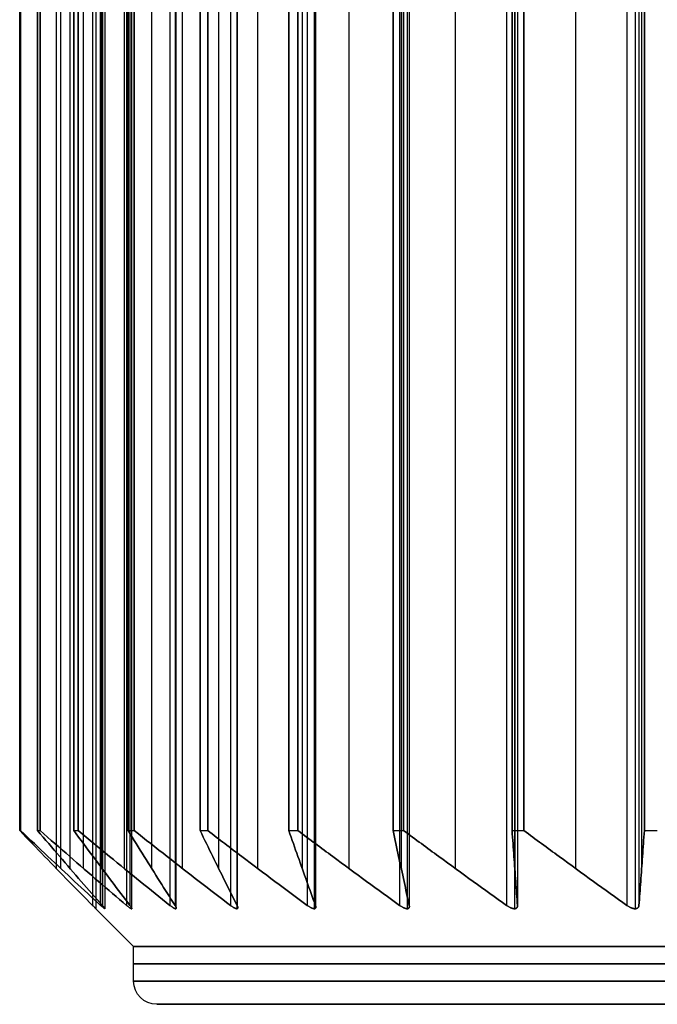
# Model space of a CAD drawing. Header units: centimetres. Extents: x -11.4 to 11.4, y -26.1 to 0.
# Tile 243 of 256: x 0.877 to 1.427, y -11 to -10.15. Entities that reach past the tile are written whole.
import ezdxf

# ---------------------------------------------------------------- set-up
doc = ezdxf.new("R2010")
doc.units = ezdxf.units.CM
doc.layers.add('Default', color=7, linetype='Continuous', true_color=0x000000)

msp = doc.modelspace()

# ---------------------------------------------------------------- linework, layer by layer
at = {"layer": 'Default'}
for p, q in [((0.94252, -9.31248), (0.94252, -10.91752)), ((0.95023, -9.31248, 0.14712), (0.95023, -10.91752, 0.14712)), ((0.95023, -9.31248, -0.14712), (0.95023, -10.91752, -0.14712)), ((0.97328, -9.31248, 0.29263), (0.97328, -10.91752, 0.29263)), ((0.97328, -9.31248, -0.29263), (0.97328, -10.91752, -0.29263)), ((1.01141, -9.31248, 0.43494), (1.01141, -10.91752, 0.43494)), ((1.01141, -9.31248, -0.43494), (1.01141, -10.91752, -0.43494)), ((1.0642, -9.31248, 0.57247), (1.0642, -10.91752, 0.57247)), ((1.0642, -9.31248, -0.57247), (1.0642, -10.91752, -0.57247)), ((1.13109, -9.31248, 0.70374), (1.13109, -10.91752, 0.70374)), ((1.13109, -9.31248, -0.70374), (1.13109, -10.91752, -0.70374)), ((1.21132, -9.31248, 0.8273), (1.21132, -10.91752, 0.8273)), ((1.21132, -9.31248, -0.8273), (1.21132, -10.91752, -0.8273)), ((1.30404, -9.31248, 0.94179), (1.30404, -10.91752, 0.94179)), ((1.30404, -9.31248, -0.94179), (1.30404, -10.91752, -0.94179)), ((1.40821, -9.31248, 1.04596), (1.40821, -10.91752, 1.04596)), ((1.40821, -9.31248, -1.04596), (1.40821, -10.91752, -1.04596)), ((0.90813, -9.34739, -0.03854), (0.90813, -10.88261, -0.03854)), ((0.90813, -9.34739, 0.03854), (0.90813, -10.88261, 0.03854)), ((0.912, -9.34739, -0.11239), (0.912, -10.88261, -0.11239)), ((0.912, -9.34739, 0.11239), (0.912, -10.88261, 0.11239)), ((0.92005, -9.34739, 0.18904), (0.92005, -10.88261, 0.18904)), ((0.92005, -9.34739, -0.18904), (0.92005, -10.88261, -0.18904)), ((0.93162, -9.34739, 0.26209), (0.93162, -10.88261, 0.26209)), ((0.93162, -9.34739, -0.26209), (0.93162, -10.88261, -0.26209)), ((0.94765, -9.34739, 0.33748), (0.94765, -10.88261, 0.33748)), ((0.94765, -9.34739, -0.33748), (0.94765, -10.88261, -0.33748)), ((0.96679, -9.34739, 0.40891), (0.96679, -10.88261, 0.40891)), ((0.96679, -9.34739, -0.40891), (0.96679, -10.88261, -0.40891)), ((0.9906, -9.34739, 0.48221), (0.9906, -10.88261, 0.48221)), ((0.9906, -9.34739, -0.48221), (0.9906, -10.88261, -0.48221)), ((1.01711, -9.34739, 0.55126), (1.01711, -10.88261, 0.55126)), ((1.01711, -9.34739, -0.55126), (1.01711, -10.88261, -0.55126)), ((1.04846, -9.34739, 0.62167), (1.04846, -10.88261, 0.62167)), ((1.04846, -9.34739, -0.62167), (1.04846, -10.88261, -0.62167)), ((1.08203, -9.34739, 0.68756), (1.08203, -10.88261, 0.68756)), ((1.08203, -9.34739, -0.68756), (1.08203, -10.88261, -0.68756)), ((1.12057, -9.34739, 0.75431), (1.12057, -10.88261, 0.75431)), ((1.12057, -9.34739, -0.75431), (1.12057, -10.88261, -0.75431)), ((1.16085, -9.34739, 0.81634), (1.16085, -10.88261, 0.81634)), ((1.16085, -9.34739, -0.81634), (1.16085, -10.88261, -0.81634)), ((1.20615, -9.34739, 0.87869), (1.20615, -10.88261, 0.87869)), ((1.20615, -9.34739, -0.87869), (1.20615, -10.88261, -0.87869)), ((1.25269, -9.34739, 0.93616), (1.25269, -10.88261, 0.93616)), ((1.25269, -9.34739, -0.93616), (1.25269, -10.88261, -0.93616)), ((1.30426, -9.34739, 0.99344), (1.30426, -10.88261, 0.99344)), ((1.30426, -9.34739, -0.99344), (1.30426, -10.88261, -0.99344)), ((1.35656, -9.34739, 1.04574), (1.35656, -10.88261, 1.04574)), ((1.35656, -9.34739, -1.04574), (1.35656, -10.88261, -1.04574)), ((1.41384, -9.34739, 1.09731), (1.41384, -10.88261, 1.09731)), ((1.41384, -9.34739, -1.09731), (1.41384, -10.88261, -1.09731)), ((0.975, -10.95), (0.94252, -10.91752)), ((0.975, -10.98), (0.975, -10.95)), ((3.705, -11), (0.995, -11))]:
    msp.add_line(p, q, dxfattribs=at)
at = {"layer": 'Default', "extrusion": (0, 1, 0)}
for centre, radius, start, end in [((-2.35, 0, -10.85), 1.475, 356.72014, 357.27986), ((-2.35, 0, -10.85), 1.475, 2.72014, 3.27986), ((-2.35, 0, -10.85), 1.475, 8.72014, 9.27986), ((-2.35, 0, -10.85), 1.475, 14.72014, 15.27986), ((-2.35, 0, -10.85), 1.475, 20.72014, 21.27986), ((-2.35, 0, -10.85), 1.475, 26.72014, 27.27986), ((-2.35, 0, -10.85), 1.475, 32.72014, 33.27986), ((-2.35, 0, -10.85), 1.475, 38.72014, 39.27986), ((-2.35, 0, -10.85), 1.475, 44.72014, 45.27986), ((-2.35, 0, -10.85), 1.475, 50.72014, 51.27986), ((-2.35, 0, -10.95), 1.375, 270, 90), ((-2.35, 0, -10.965), 1.375, 270, 90), ((-2.35, 0, -10.98), 1.375, 270, 90), ((-2.35, 0, -11), 1.355, 270, 90), ((-2.35, 0, -11), 1.355, 270, 90)]:
    msp.add_arc(centre, radius, start, end, dxfattribs=at)
at = {"layer": 'Default', "extrusion": (0, -1, 0)}
for start, end in [(188.72014, 189.27986), (194.72014, 195.27986), (200.72014, 201.27986), (206.72014, 207.27986), (212.72014, 213.27986), (218.72014, 219.27986), (224.72014, 225.27986), (230.72014, 231.27986)]:
    msp.add_arc((2.35, 0, 10.85), 1.475, start, end, dxfattribs=at)
at = {"layer": 'Default', "extrusion": (-0.007156, 0, -0.999974)}
msp.add_arc((-0.99494, -10.98, -0.01682), 0.02, 270, 0, dxfattribs=at)
at = {"layer": 'Default'}
for points, degree in [([(0.93959, -9.31543, -0.00707), (0.93959, -10.115, -0.00707), (0.93959, -10.91457, -0.00707)], 2), ([(0.93959, -9.31543, 0.00707), (0.93959, -10.115, 0.00707), (0.93959, -10.91457, 0.00707)], 2), ([(0.94658, -10.91457, -0.1404), (0.94658, -10.115, -0.1404), (0.94658, -9.31543, -0.1404)], 2), ([(0.94658, -9.31543, 0.1404), (0.94658, -10.115, 0.1404), (0.94658, -10.91457, 0.1404)], 2), ([(0.94806, -9.31543, 0.15446), (0.94806, -10.115, 0.15446), (0.94806, -10.91457, 0.15446)], 2), ([(0.94806, -9.31543, -0.15446), (0.94806, -10.115, -0.15446), (0.94806, -10.91457, -0.15446)], 2), ([(0.96894, -9.31543, 0.28632), (0.96894, -10.115, 0.28632), (0.96894, -10.91457, 0.28632)], 2), ([(0.96894, -9.31543, -0.28632), (0.96894, -10.115, -0.28632), (0.96894, -10.91457, -0.28632)], 2), ([(0.97188, -9.31543, 0.30016), (0.97188, -10.115, 0.30016), (0.97188, -10.91457, 0.30016)], 2), ([(0.97188, -9.31543, -0.30016), (0.97188, -10.115, -0.30016), (0.97188, -10.91457, -0.30016)], 2), ([(1.00644, -9.31543, 0.42912), (1.00644, -10.115, 0.42912), (1.00644, -10.91457, 0.42912)], 2), ([(1.00644, -9.31543, -0.42912), (1.00644, -10.115, -0.42912), (1.00644, -10.91457, -0.42912)], 2), ([(1.01081, -9.31543, 0.44257), (1.01081, -10.115, 0.44257), (1.01081, -10.91457, 0.44257)], 2), ([(1.01081, -9.31543, -0.44257), (1.01081, -10.115, -0.44257), (1.01081, -10.91457, -0.44257)], 2), ([(1.05865, -9.31543, 0.56721), (1.05865, -10.115, 0.56721), (1.05865, -10.91457, 0.56721)], 2), ([(1.05865, -9.31543, -0.56721), (1.05865, -10.115, -0.56721), (1.05865, -10.91457, -0.56721)], 2), ([(1.0644, -9.31543, 0.58012), (1.0644, -10.115, 0.58012), (1.0644, -10.91457, 0.58012)], 2), ([(1.0644, -9.31543, -0.58012), (1.0644, -10.115, -0.58012), (1.0644, -10.91457, -0.58012)], 2), ([(1.12501, -9.31543, 0.69908), (1.12501, -10.115, 0.69908), (1.12501, -10.91457, 0.69908)], 2), ([(1.12501, -9.31543, -0.69908), (1.12501, -10.115, -0.69908), (1.12501, -10.91457, -0.69908)], 2), ([(1.13209, -9.31543, 0.71133), (1.13209, -10.115, 0.71133), (1.13209, -10.91457, 0.71133)], 2), ([(1.13209, -9.31543, -0.71133), (1.13209, -10.115, -0.71133), (1.13209, -10.91457, -0.71133)], 2), ([(1.2048, -9.31543, 0.8233), (1.2048, -10.115, 0.8233), (1.2048, -10.91457, 0.8233)], 2), ([(1.2048, -9.31543, -0.8233), (1.2048, -10.115, -0.8233), (1.2048, -10.91457, -0.8233)], 2), ([(1.21311, -9.31543, 0.83474), (1.21311, -10.115, 0.83474), (1.21311, -10.91457, 0.83474)], 2), ([(1.21311, -9.31543, -0.83474), (1.21311, -10.115, -0.83474), (1.21311, -10.91457, -0.83474)], 2), ([(1.29713, -9.31543, 0.93849), (1.29713, -10.115, 0.93849), (1.29713, -10.91457, 0.93849)], 2), ([(1.29713, -9.31543, -0.93849), (1.29713, -10.115, -0.93849), (1.29713, -10.91457, -0.93849)], 2), ([(1.30659, -9.31543, 0.949), (1.30659, -10.115, 0.949), (1.30659, -10.91457, 0.949)], 2), ([(1.30659, -9.31543, -0.949), (1.30659, -10.115, -0.949), (1.30659, -10.91457, -0.949)], 2), ([(1.401, -9.31543, 1.04341), (1.401, -10.115, 1.04341), (1.401, -10.91457, 1.04341)], 2), ([(1.401, -9.31543, -1.04341), (1.401, -10.115, -1.04341), (1.401, -10.91457, -1.04341)], 2), ([(1.41151, -9.31543, 1.05287), (1.41151, -10.115, 1.05287), (1.41151, -10.91457, 1.05287)], 2), ([(1.41151, -9.31543, -1.05287), (1.41151, -10.115, -1.05287), (1.41151, -10.91457, -1.05287)], 2), ([(0.87666, -10.85, -0.07), (0.87666, -10.115, -0.07), (0.87666, -9.38, -0.07)], 2), ([(0.87666, -9.38, 0.07), (0.87666, -10.115, 0.07), (0.87666, -10.85, 0.07)], 2), ([(0.87742, -9.38, -0.08439), (0.87742, -10.115, -0.08439), (0.87742, -10.85, -0.08439)], 2), ([(0.87742, -10.85, 0.08439), (0.87742, -10.115, 0.08439), (0.87742, -9.38, 0.08439)], 2), ([(0.89205, -9.38, 0.22362), (0.89205, -10.115, 0.22362), (0.89205, -10.85, 0.22362)], 2), ([(0.89205, -10.85, -0.22362), (0.89205, -10.115, -0.22362), (0.89205, -9.38, -0.22362)], 2), ([(0.8943, -10.85, 0.23785), (0.8943, -10.115, 0.23785), (0.8943, -9.38, 0.23785)], 2), ([(0.8943, -9.38, -0.23785), (0.8943, -10.115, -0.23785), (0.8943, -10.85, -0.23785)], 2), ([(0.92341, -9.38, 0.37479), (0.92341, -10.115, 0.37479), (0.92341, -10.85, 0.37479)], 2), ([(0.92341, -10.85, -0.37479), (0.92341, -10.115, -0.37479), (0.92341, -9.38, -0.37479)], 2), ([(0.92714, -10.85, 0.38871), (0.92714, -10.115, 0.38871), (0.92714, -9.38, 0.38871)], 2), ([(0.92714, -9.38, -0.38871), (0.92714, -10.115, -0.38871), (0.92714, -10.85, -0.38871)], 2), ([(0.9704, -9.38, 0.52186), (0.9704, -10.115, 0.52186), (0.9704, -10.85, 0.52186)], 2), ([(0.9704, -10.85, -0.52186), (0.9704, -10.115, -0.52186), (0.9704, -9.38, -0.52186)], 2), ([(0.97557, -10.85, 0.53531), (0.97557, -10.115, 0.53531), (0.97557, -9.38, 0.53531)], 2), ([(0.97557, -9.38, -0.53531), (0.97557, -10.115, -0.53531), (0.97557, -10.85, -0.53531)], 2), ([(1.03251, -9.38, 0.66321), (1.03251, -10.115, 0.66321), (1.03251, -10.85, 0.66321)], 2), ([(1.03251, -10.85, -0.66321), (1.03251, -10.115, -0.66321), (1.03251, -9.38, -0.66321)], 2), ([(1.03905, -10.85, 0.67605), (1.03905, -10.115, 0.67605), (1.03905, -9.38, 0.67605)], 2), ([(1.03905, -9.38, -0.67605), (1.03905, -10.115, -0.67605), (1.03905, -10.85, -0.67605)], 2), ([(1.10905, -9.38, 0.79729), (1.10905, -10.115, 0.79729), (1.10905, -10.85, 0.79729)], 2), ([(1.10905, -10.85, -0.79729), (1.10905, -10.115, -0.79729), (1.10905, -9.38, -0.79729)], 2), ([(1.1169, -10.85, 0.80938), (1.1169, -10.115, 0.80938), (1.1169, -9.38, 0.80938)], 2), ([(1.1169, -9.38, -0.80938), (1.1169, -10.115, -0.80938), (1.1169, -10.85, -0.80938)], 2), ([(1.19919, -9.38, 0.92264), (1.19919, -10.115, 0.92264), (1.19919, -10.85, 0.92264)], 2), ([(1.19919, -10.85, -0.92264), (1.19919, -10.115, -0.92264), (1.19919, -9.38, -0.92264)], 2), ([(1.20826, -10.85, 0.93384), (1.20826, -10.115, 0.93384), (1.20826, -9.38, 0.93384)], 2), ([(1.20826, -9.38, -0.93384), (1.20826, -10.115, -0.93384), (1.20826, -10.85, -0.93384)], 2), ([(1.30194, -9.38, 1.03788), (1.30194, -10.115, 1.03788), (1.30194, -10.85, 1.03788)], 2), ([(1.30194, -10.85, -1.03788), (1.30194, -10.115, -1.03788), (1.30194, -9.38, -1.03788)], 2), ([(1.31212, -10.85, 1.04806), (1.31212, -10.115, 1.04806), (1.31212, -9.38, 1.04806)], 2), ([(1.31212, -9.38, -1.04806), (1.31212, -10.115, -1.04806), (1.31212, -10.85, -1.04806)], 2), ([(1.41616, -9.38, 1.14174), (1.41616, -10.115, 1.14174), (1.41616, -10.85, 1.14174)], 2), ([(1.41616, -10.85, -1.14174), (1.41616, -10.115, -1.14174), (1.41616, -9.38, -1.14174)], 2), ([(0.93959, -10.91457, -0.00707), (0.93288, -10.90783, -0.01378), (0.91927, -10.89405, -0.0274), (0.89829, -10.87253, -0.04837), (0.88393, -10.85761, -0.06273), (0.87666, -10.85, -0.07)], 3), ([(0.87666, -10.85, 0.07), (0.88393, -10.85761, 0.06273), (0.89829, -10.87253, 0.04837), (0.91927, -10.89405, 0.0274), (0.93288, -10.90783, 0.01378), (0.93959, -10.91457, 0.00707)], 3), ([(0.87742, -10.85, -0.08439), (0.88541, -10.85761, -0.09086), (0.90118, -10.87253, -0.10364), (0.92424, -10.89405, -0.12231), (0.9392, -10.90783, -0.13442), (0.94658, -10.91457, -0.1404)], 3), ([(0.94658, -10.91457, 0.1404), (0.9392, -10.90783, 0.13442), (0.92424, -10.89405, 0.12231), (0.90118, -10.87253, 0.10364), (0.88541, -10.85761, 0.09086), (0.87742, -10.85, 0.08439)], 3), ([(0.89205, -10.85, 0.22362), (0.89852, -10.85761, 0.21563), (0.9113, -10.87253, 0.19985), (0.92997, -10.89405, 0.1768), (0.94208, -10.90783, 0.16184), (0.94806, -10.91457, 0.15446)], 3), ([(0.94806, -10.91457, -0.15446), (0.94208, -10.90783, -0.16184), (0.92997, -10.89405, -0.1768), (0.9113, -10.87253, -0.19985), (0.89852, -10.85761, -0.21563), (0.89205, -10.85, -0.22362)], 3), ([(0.96894, -10.91457, 0.28632), (0.96098, -10.90783, 0.28115), (0.94484, -10.89405, 0.27067), (0.91995, -10.87253, 0.25451), (0.90293, -10.85761, 0.24345), (0.8943, -10.85, 0.23785)], 3), ([(0.8943, -10.85, -0.23785), (0.90293, -10.85761, -0.24345), (0.91995, -10.87253, -0.25451), (0.94484, -10.89405, -0.27067), (0.96098, -10.90783, -0.28115), (0.96894, -10.91457, -0.28632)], 3), ([(0.92341, -10.85, 0.37479), (0.92901, -10.85761, 0.36617), (0.94007, -10.87253, 0.34914), (0.95623, -10.89405, 0.32426), (0.96671, -10.90783, 0.30812), (0.97188, -10.91457, 0.30016)], 3), ([(0.97188, -10.91457, -0.30016), (0.96671, -10.90783, -0.30812), (0.95623, -10.89405, -0.32426), (0.94007, -10.87253, -0.34914), (0.92901, -10.85761, -0.36617), (0.92341, -10.85, -0.37479)], 3), ([(1.00644, -10.91457, 0.42912), (0.99798, -10.90783, 0.42481), (0.98083, -10.89405, 0.41607), (0.95439, -10.87253, 0.4026), (0.9363, -10.85761, 0.39338), (0.92714, -10.85, 0.38871)], 3), ([(0.92714, -10.85, -0.38871), (0.9363, -10.85761, -0.39338), (0.95439, -10.87253, -0.4026), (0.98083, -10.89405, -0.41607), (0.99798, -10.90783, -0.42481), (1.00644, -10.91457, -0.42912)], 3), ([(0.9704, -10.85, 0.52186), (0.97507, -10.85761, 0.5127), (0.98429, -10.87253, 0.49461), (0.99776, -10.89405, 0.46818), (1.0065, -10.90783, 0.45102), (1.01081, -10.91457, 0.44257)], 3), ([(1.01081, -10.91457, -0.44257), (1.0065, -10.90783, -0.45102), (0.99776, -10.89405, -0.46818), (0.98429, -10.87253, -0.49461), (0.97507, -10.85761, -0.5127), (0.9704, -10.85, -0.52186)], 3), ([(1.05865, -10.91457, 0.56721), (1.04979, -10.90783, 0.5638), (1.03182, -10.89405, 0.5569), (1.00412, -10.87253, 0.54627), (0.98517, -10.85761, 0.539), (0.97557, -10.85, 0.53531)], 3), ([(0.97557, -10.85, -0.53531), (0.98517, -10.85761, -0.539), (1.00412, -10.87253, -0.54627), (1.03182, -10.89405, -0.5569), (1.04979, -10.90783, -0.5638), (1.05865, -10.91457, -0.56721)], 3), ([(1.03251, -10.85, 0.66321), (1.03619, -10.85761, 0.65361), (1.04347, -10.87253, 0.63466), (1.0541, -10.89405, 0.60696), (1.061, -10.90783, 0.58899), (1.0644, -10.91457, 0.58012)], 3), ([(1.0644, -10.91457, -0.58012), (1.061, -10.90783, -0.58899), (1.0541, -10.89405, -0.60696), (1.04347, -10.87253, -0.63466), (1.03619, -10.85761, -0.65361), (1.03251, -10.85, -0.66321)], 3), ([(1.12501, -10.91457, 0.69908), (1.11585, -10.90783, 0.69662), (1.09725, -10.89405, 0.69164), (1.06859, -10.87253, 0.68396), (1.04898, -10.85761, 0.67871), (1.03905, -10.85, 0.67605)], 3), ([(1.03905, -10.85, -0.67605), (1.04898, -10.85761, -0.67871), (1.06859, -10.87253, -0.68396), (1.09725, -10.89405, -0.69164), (1.11585, -10.90783, -0.69662), (1.12501, -10.91457, -0.69908)], 3), ([(1.10905, -10.85, 0.79729), (1.11171, -10.85761, 0.78736), (1.11697, -10.87253, 0.76775), (1.12465, -10.89405, 0.73909), (1.12963, -10.90783, 0.7205), (1.13209, -10.91457, 0.71133)], 3), ([(1.13209, -10.91457, -0.71133), (1.12963, -10.90783, -0.7205), (1.12465, -10.89405, -0.73909), (1.11697, -10.87253, -0.76775), (1.11171, -10.85761, -0.78736), (1.10905, -10.85, -0.79729)], 3), ([(1.2048, -10.91457, 0.8233), (1.19542, -10.90783, 0.82181), (1.17641, -10.89405, 0.8188), (1.14711, -10.87253, 0.81416), (1.12705, -10.85761, 0.81098), (1.1169, -10.85, 0.80938)], 3), ([(1.1169, -10.85, -0.80938), (1.12705, -10.85761, -0.81098), (1.14711, -10.87253, -0.81416), (1.17641, -10.89405, -0.8188), (1.19542, -10.90783, -0.82181), (1.2048, -10.91457, -0.8233)], 3), ([(1.19919, -10.85, 0.92264), (1.2008, -10.85761, 0.91248), (1.20397, -10.87253, 0.89243), (1.20862, -10.89405, 0.86313), (1.21163, -10.90783, 0.84411), (1.21311, -10.91457, 0.83474)], 3), ([(1.21311, -10.91457, -0.83474), (1.21163, -10.90783, -0.84411), (1.20862, -10.89405, -0.86313), (1.20397, -10.87253, -0.89243), (1.2008, -10.85761, -0.91248), (1.19919, -10.85, -0.92264)], 3), ([(1.29713, -10.91457, 0.93849), (1.28765, -10.90783, 0.938), (1.26843, -10.89405, 0.93699), (1.2388, -10.87253, 0.93544), (1.21852, -10.85761, 0.93437), (1.20826, -10.85, 0.93384)], 3), ([(1.20826, -10.85, -0.93384), (1.21852, -10.85761, -0.93437), (1.2388, -10.87253, -0.93544), (1.26843, -10.89405, -0.93699), (1.28765, -10.90783, -0.938), (1.29713, -10.91457, -0.93849)], 3), ([(1.30194, -10.85, 1.03788), (1.30247, -10.85761, 1.02761), (1.30354, -10.87253, 1.00733), (1.30509, -10.89405, 0.97771), (1.3061, -10.90783, 0.95848), (1.30659, -10.91457, 0.949)], 3), ([(1.30659, -10.91457, -0.949), (1.3061, -10.90783, -0.95848), (1.30509, -10.89405, -0.97771), (1.30354, -10.87253, -1.00733), (1.30247, -10.85761, -1.02761), (1.30194, -10.85, -1.03788)], 3), ([(1.401, -10.91457, 1.04341), (1.39152, -10.90783, 1.0439), (1.37229, -10.89405, 1.04491), (1.34267, -10.87253, 1.04646), (1.32239, -10.85761, 1.04753), (1.31212, -10.85, 1.04806)], 3), ([(1.31212, -10.85, -1.04806), (1.32239, -10.85761, -1.04753), (1.34267, -10.87253, -1.04646), (1.37229, -10.89405, -1.04491), (1.39152, -10.90783, -1.0439), (1.401, -10.91457, -1.04341)], 3), ([(1.41616, -10.85, 1.14174), (1.41563, -10.85761, 1.13148), (1.41456, -10.87253, 1.1112), (1.41301, -10.89405, 1.08157), (1.412, -10.90783, 1.06235), (1.41151, -10.91457, 1.05287)], 3), ([(1.41151, -10.91457, -1.05287), (1.412, -10.90783, -1.06235), (1.41301, -10.89405, -1.08157), (1.41456, -10.87253, -1.1112), (1.41563, -10.85761, -1.13148), (1.41616, -10.85, -1.14174)], 3), ([(0.93959, -10.91457, 0.00707), (0.93985, -10.91484, 0.00681), (0.94034, -10.91533, 0.00626), (0.94095, -10.91594, 0.00541), (0.94145, -10.91645, 0.00453), (0.94185, -10.91684, 0.00364), (0.94215, -10.91715, 0.00274), (0.94237, -10.91737, 0.00182), (0.94249, -10.91749, 0.00091), (0.94253, -10.91753, 0.00001), (0.94249, -10.91749, -0.0009), (0.94237, -10.91737, -0.00182), (0.94215, -10.91715, -0.00274), (0.94185, -10.91684, -0.00364), (0.94145, -10.91645, -0.00453), (0.94095, -10.91594, -0.00541), (0.94034, -10.91532, -0.00627), (0.93985, -10.91484, -0.00681), (0.93959, -10.91457, -0.00707)], 3), ([(0.94806, -10.91457, 0.15446), (0.94829, -10.91484, 0.15417), (0.94872, -10.91533, 0.15358), (0.94924, -10.91594, 0.15266), (0.94964, -10.91645, 0.15173), (0.94994, -10.91684, 0.15081), (0.95015, -10.91715, 0.14988), (0.95027, -10.91737, 0.14895), (0.9503, -10.91749, 0.14803), (0.95024, -10.91753, 0.14713), (0.95011, -10.91749, 0.14623), (0.94989, -10.91737, 0.14533), (0.94958, -10.91715, 0.14444), (0.94918, -10.91684, 0.14357), (0.9487, -10.91645, 0.14273), (0.94811, -10.91594, 0.14191), (0.94741, -10.91532, 0.14112), (0.94687, -10.91484, 0.14063), (0.94658, -10.91457, 0.1404)], 3), ([(0.94658, -10.91457, -0.1404), (0.94687, -10.91484, -0.14063), (0.94741, -10.91533, -0.14112), (0.94811, -10.91594, -0.14191), (0.9487, -10.91645, -0.14273), (0.94918, -10.91684, -0.14357), (0.94958, -10.91715, -0.14444), (0.94989, -10.91737, -0.14532), (0.95011, -10.91749, -0.14622), (0.95024, -10.91753, -0.14711), (0.9503, -10.91749, -0.14802), (0.95027, -10.91737, -0.14895), (0.95015, -10.91715, -0.14988), (0.94994, -10.91684, -0.15081), (0.94964, -10.91645, -0.15174), (0.94924, -10.91594, -0.15266), (0.94872, -10.91532, -0.15358), (0.94829, -10.91484, -0.15417), (0.94806, -10.91457, -0.15446)], 3), ([(0.97188, -10.91457, 0.30016), (0.97208, -10.91484, 0.29985), (0.97245, -10.91533, 0.29921), (0.97287, -10.91594, 0.29824), (0.97318, -10.91645, 0.29728), (0.97338, -10.91684, 0.29633), (0.97349, -10.91715, 0.29539), (0.97351, -10.91737, 0.29445), (0.97344, -10.91749, 0.29353), (0.97329, -10.91753, 0.29263), (0.97306, -10.91749, 0.29175), (0.97275, -10.91737, 0.29088), (0.97235, -10.91715, 0.29003), (0.97186, -10.91684, 0.28921), (0.97129, -10.91645, 0.28842), (0.97062, -10.91594, 0.28767), (0.96984, -10.91532, 0.28696), (0.96925, -10.91484, 0.28653), (0.96894, -10.91457, 0.28632)], 3), ([(0.96894, -10.91457, -0.28632), (0.96925, -10.91484, -0.28653), (0.96984, -10.91533, -0.28696), (0.97062, -10.91594, -0.28767), (0.97129, -10.91645, -0.28843), (0.97186, -10.91684, -0.28921), (0.97235, -10.91715, -0.29003), (0.97275, -10.91737, -0.29088), (0.97306, -10.91749, -0.29175), (0.97329, -10.91753, -0.29262), (0.97344, -10.91749, -0.29352), (0.97351, -10.91737, -0.29444), (0.97349, -10.91715, -0.29539), (0.97338, -10.91684, -0.29633), (0.97318, -10.91645, -0.29728), (0.97287, -10.91594, -0.29825), (0.97245, -10.91532, -0.29921), (0.97208, -10.91484, -0.29985), (0.97188, -10.91457, -0.30016)], 3), ([(1.01081, -10.91457, 0.44257), (1.01097, -10.91484, 0.44223), (1.01127, -10.91533, 0.44157), (1.01159, -10.91594, 0.44056), (1.01179, -10.91645, 0.43957), (1.01189, -10.91684, 0.43861), (1.0119, -10.91715, 0.43765), (1.01182, -10.91737, 0.43672), (1.01166, -10.91749, 0.43581), (1.01142, -10.91753, 0.43494), (1.0111, -10.91749, 0.43409), (1.0107, -10.91737, 0.43325), (1.01021, -10.91715, 0.43244), (1.00964, -10.91684, 0.43168), (1.00899, -10.91645, 0.43096), (1.00825, -10.91594, 0.43028), (1.0074, -10.91532, 0.42965), (1.00677, -10.91484, 0.42928), (1.00644, -10.91457, 0.42912)], 3), ([(1.00644, -10.91457, -0.42912), (1.00677, -10.91484, -0.42928), (1.0074, -10.91533, -0.42965), (1.00825, -10.91594, -0.43028), (1.009, -10.91645, -0.43096), (1.00964, -10.91684, -0.43168), (1.01021, -10.91715, -0.43244), (1.0107, -10.91737, -0.43325), (1.0111, -10.91749, -0.43408), (1.01142, -10.91753, -0.43493), (1.01166, -10.91749, -0.4358), (1.01182, -10.91737, -0.43671), (1.0119, -10.91715, -0.43765), (1.01189, -10.91684, -0.43861), (1.01179, -10.91645, -0.43957), (1.01159, -10.91594, -0.44056), (1.01127, -10.91532, -0.44157), (1.01097, -10.91484, -0.44224), (1.01081, -10.91457, -0.44257)], 3), ([(1.0644, -10.91457, 0.58012), (1.06454, -10.91484, 0.57978), (1.06476, -10.91533, 0.57908), (1.06497, -10.91594, 0.57805), (1.06507, -10.91645, 0.57704), (1.06507, -10.91684, 0.57607), (1.06498, -10.91715, 0.57512), (1.0648, -10.91737, 0.5742), (1.06455, -10.91749, 0.57332), (1.06422, -10.91753, 0.57247), (1.06381, -10.91749, 0.57166), (1.06332, -10.91737, 0.57087), (1.06275, -10.91715, 0.57012), (1.06211, -10.91684, 0.56942), (1.06139, -10.91645, 0.56877), (1.06057, -10.91594, 0.56817), (1.05966, -10.91532, 0.56764), (1.059, -10.91484, 0.56734), (1.05865, -10.91457, 0.56721)], 3), ([(1.05865, -10.91457, -0.56721), (1.059, -10.91484, -0.56734), (1.05966, -10.91533, -0.56764), (1.06057, -10.91594, -0.56817), (1.06139, -10.91645, -0.56877), (1.06211, -10.91684, -0.56942), (1.06275, -10.91715, -0.57012), (1.06332, -10.91737, -0.57087), (1.06381, -10.91749, -0.57165), (1.06421, -10.91753, -0.57246), (1.06455, -10.91749, -0.57331), (1.0648, -10.91737, -0.5742), (1.06498, -10.91715, -0.57513), (1.06507, -10.91684, -0.57607), (1.06507, -10.91645, -0.57704), (1.06497, -10.91594, -0.57805), (1.06476, -10.91532, -0.57908), (1.06454, -10.91484, -0.57978), (1.0644, -10.91457, -0.58012)], 3), ([(1.13209, -10.91457, 0.71133), (1.13218, -10.91484, 0.71097), (1.13233, -10.91533, 0.71025), (1.13243, -10.91594, 0.7092), (1.13243, -10.91645, 0.70819), (1.13233, -10.91684, 0.70723), (1.13214, -10.91715, 0.7063), (1.13187, -10.91737, 0.7054), (1.13152, -10.91749, 0.70454), (1.1311, -10.91753, 0.70374), (1.13061, -10.91749, 0.70297), (1.13004, -10.91737, 0.70224), (1.1294, -10.91715, 0.70155), (1.12868, -10.91684, 0.70092), (1.1279, -10.91645, 0.70035), (1.12703, -10.91594, 0.69984), (1.12606, -10.91532, 0.6994), (1.12537, -10.91484, 0.69918), (1.12501, -10.91457, 0.69908)], 3), ([(1.12501, -10.91457, -0.69908), (1.12537, -10.91484, -0.69918), (1.12607, -10.91533, -0.69941), (1.12703, -10.91594, -0.69984), (1.1279, -10.91645, -0.70035), (1.12868, -10.91684, -0.70092), (1.1294, -10.91715, -0.70155), (1.13004, -10.91737, -0.70224), (1.13061, -10.91749, -0.70297), (1.1311, -10.91753, -0.70373), (1.13151, -10.91749, -0.70454), (1.13186, -10.91737, -0.70539), (1.13214, -10.91715, -0.7063), (1.13233, -10.91684, -0.70723), (1.13243, -10.91645, -0.70819), (1.13243, -10.91594, -0.70921), (1.13233, -10.91532, -0.71026), (1.13218, -10.91484, -0.71097), (1.13209, -10.91457, -0.71133)], 3), ([(1.21311, -10.91457, 0.83474), (1.21317, -10.91484, 0.83437), (1.21324, -10.91533, 0.83364), (1.21324, -10.91594, 0.83259), (1.21312, -10.91645, 0.83158), (1.21292, -10.91684, 0.83064), (1.21264, -10.91715, 0.82973), (1.21227, -10.91737, 0.82886), (1.21184, -10.91749, 0.82805), (1.21134, -10.91753, 0.82729), (1.21077, -10.91749, 0.82658), (1.21013, -10.91737, 0.82591), (1.20942, -10.91715, 0.8253), (1.20864, -10.91684, 0.82474), (1.2078, -10.91645, 0.82426), (1.20688, -10.91594, 0.82384), (1.20588, -10.91532, 0.82351), (1.20516, -10.91484, 0.82336), (1.2048, -10.91457, 0.8233)], 3), ([(1.2048, -10.91457, -0.8233), (1.20517, -10.91484, -0.82336), (1.20588, -10.91533, -0.82351), (1.20688, -10.91594, -0.82384), (1.2078, -10.91645, -0.82426), (1.20864, -10.91684, -0.82474), (1.20942, -10.91715, -0.8253), (1.21013, -10.91737, -0.82591), (1.21077, -10.91749, -0.82658), (1.21133, -10.91753, -0.82728), (1.21183, -10.91749, -0.82804), (1.21227, -10.91737, -0.82886), (1.21264, -10.91715, -0.82973), (1.21292, -10.91684, -0.83064), (1.21312, -10.91645, -0.83159), (1.21324, -10.91594, -0.83259), (1.21324, -10.91532, -0.83365), (1.21317, -10.91484, -0.83437), (1.21311, -10.91457, -0.83474)], 3), ([(1.30659, -10.91457, 0.949), (1.30661, -10.91484, 0.94863), (1.30661, -10.91533, 0.9479), (1.30649, -10.91594, 0.94685), (1.30628, -10.91645, 0.94586), (1.30598, -10.91684, 0.94494), (1.3056, -10.91715, 0.94407), (1.30514, -10.91737, 0.94325), (1.30463, -10.91749, 0.94248), (1.30405, -10.91753, 0.94178), (1.30341, -10.91749, 0.94114), (1.30271, -10.91737, 0.94054), (1.30193, -10.91715, 0.94), (1.3011, -10.91684, 0.93953), (1.30022, -10.91645, 0.93914), (1.29926, -10.91594, 0.93882), (1.29822, -10.91532, 0.93859), (1.2975, -10.91484, 0.93851), (1.29713, -10.91457, 0.93849)], 3), ([(1.29713, -10.91457, -0.93849), (1.2975, -10.91484, -0.93851), (1.29823, -10.91533, -0.93859), (1.29926, -10.91594, -0.93882), (1.30022, -10.91645, -0.93914), (1.3011, -10.91684, -0.93953), (1.30193, -10.91715, -0.94), (1.3027, -10.91737, -0.94054), (1.30341, -10.91749, -0.94113), (1.30404, -10.91753, -0.94177), (1.30462, -10.91749, -0.94248), (1.30514, -10.91737, -0.94324), (1.3056, -10.91715, -0.94407), (1.30598, -10.91684, -0.94494), (1.30628, -10.91645, -0.94587), (1.30649, -10.91594, -0.94686), (1.30661, -10.91532, -0.9479), (1.30661, -10.91484, -0.94863), (1.30659, -10.91457, -0.949)], 3), ([(1.41151, -10.91457, 1.05287), (1.41149, -10.91484, 1.0525), (1.41141, -10.91533, 1.05177), (1.41118, -10.91594, 1.05074), (1.41086, -10.91645, 1.04978), (1.41047, -10.91684, 1.0489), (1.41, -10.91715, 1.04807), (1.40946, -10.91737, 1.0473), (1.40887, -10.91749, 1.04659), (1.40823, -10.91753, 1.04596), (1.40752, -10.91749, 1.04538), (1.40676, -10.91737, 1.04486), (1.40593, -10.91715, 1.0444), (1.40506, -10.91684, 1.04402), (1.40413, -10.91645, 1.04372), (1.40314, -10.91594, 1.04351), (1.4021, -10.91532, 1.04339), (1.40137, -10.91484, 1.04339), (1.401, -10.91457, 1.04341)], 3), ([(1.401, -10.91457, -1.04341), (1.40137, -10.91484, -1.04339), (1.4021, -10.91533, -1.04339), (1.40315, -10.91594, -1.04351), (1.40414, -10.91645, -1.04372), (1.40506, -10.91684, -1.04402), (1.40593, -10.91715, -1.0444), (1.40675, -10.91737, -1.04486), (1.40752, -10.91749, -1.04537), (1.40822, -10.91753, -1.04595), (1.40886, -10.91749, -1.04659), (1.40946, -10.91737, -1.04729), (1.41, -10.91715, -1.04807), (1.41047, -10.91684, -1.0489), (1.41086, -10.91645, -1.04978), (1.41118, -10.91594, -1.05074), (1.41141, -10.91532, -1.05178), (1.41149, -10.91484, -1.0525), (1.41151, -10.91457, -1.05287)], 3)]:
    msp.add_open_spline(points, degree=degree, dxfattribs=at)

doc.saveas('drawing.dxf')
